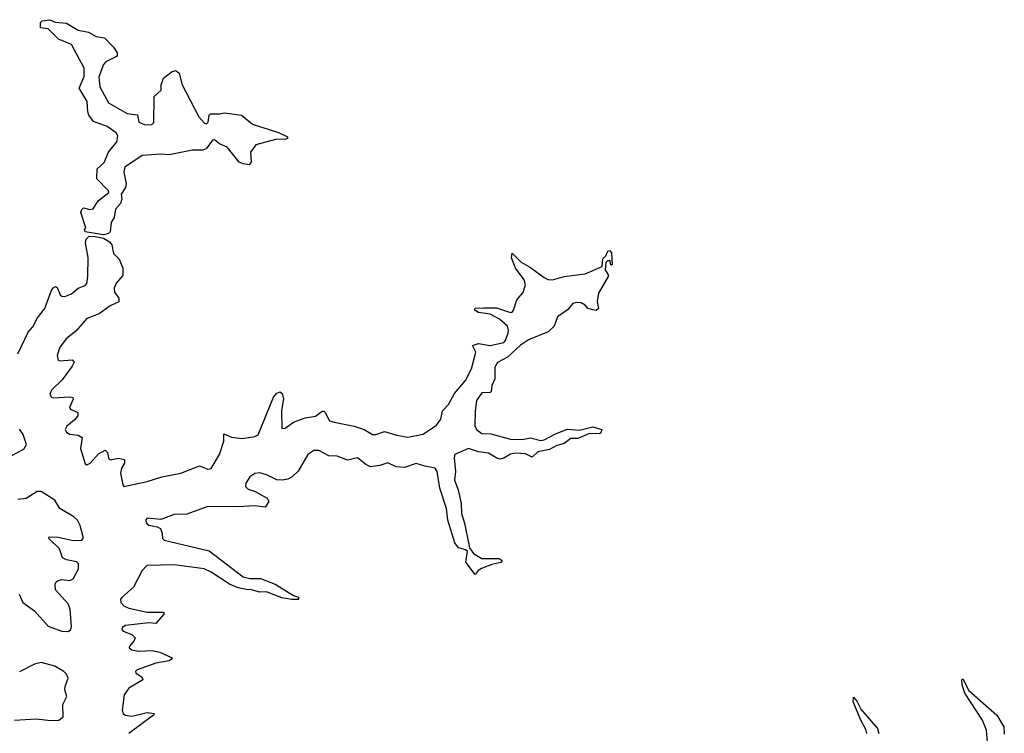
# Model space of a CAD drawing. Extents: x 2494118 to 2687960, y 757339 to 915227.
# Tile 212 of 256: x 2660336 to 2666192, y 812147 to 816392. Entities that reach past the tile are written whole.
import ezdxf

# ---------------------------------------------------------------- set-up
doc = ezdxf.new("R2010")
doc.units = 0

msp = doc.modelspace()

# ---------------------------------------------------------------- linework, layer by layer
at = {"layer": '0CON20XD'}
for points in [[(2660835, 815112.9), (2660725, 815130), (2660721.2, 815145), (2660730, 815155), (2660700.8, 815245), (2660705, 815262.5), (2660715, 815273.8), (2660753.4, 815263.4), (2660772.6, 815267.4), (2660802.2, 815315), (2660866.7, 815365), (2660863.8, 815375), (2660794.6, 815445), (2660796.2, 815505), (2660837.8, 815542.2), (2660864.8, 815605.2), (2660914.5, 815665), (2660920.5, 815700.5), (2660909.3, 815719.3), (2660856.6, 815756.6), (2660775, 815786.9), (2660748.5, 815825), (2660741.2, 815845), (2660738.6, 815905), (2660690, 815985), (2660719.2, 816055), (2660720, 816105), (2660644, 816244), (2660567, 816277), (2660505, 816337.5), (2660460, 816345), (2660460, 816375), (2660470, 816385), (2660515, 816392.5), (2660547, 816377), (2660615, 816371.4), (2660685, 816329.2), (2660745, 816318.6), (2660791.7, 816291.7), (2660840, 816285), (2660895, 816228.8), (2660916, 816195), (2660916.2, 816175), (2660848, 816142), (2660834.1, 816125.9), (2660807.6, 816052.4), (2660813.1, 815993.1), (2660865, 815898), (2660975, 815834.2), (2661037, 815827), (2661045, 815782.5), (2661085, 815767.5), (2661121.7, 815768.3), (2661135, 815780), (2661136.7, 815935), (2661177, 815973), (2661177.5, 816005), (2661192.5, 816045), (2661242.5, 816085), (2661265, 816090), (2661283.8, 816075), (2661302, 816005), (2661402.5, 815815), (2661435, 815777.5), (2661446.4, 815773.6), (2661457.7, 815782.3), (2661463.3, 815825), (2661471.7, 815831.7), (2661525, 815832), (2661555, 815839.2), (2661655, 815824), (2661720.7, 815770.7), (2661875, 815722), (2661930, 815695), (2661930, 815685), (2661915, 815680), (2661865, 815681.2), (2661741.2, 815648.8), (2661708.8, 815605), (2661713.3, 815545), (2661700.7, 815529.3), (2661665, 815534), (2661642.5, 815545), (2661570, 815635), (2661525, 815653.3), (2661495, 815677.5), (2661482.5, 815675), (2661446.2, 815625), (2661425, 815616.9), (2661365, 815617.1), (2661225, 815588.5), (2661175, 815592), (2661065, 815584.5), (2660962.5, 815515), (2660956.4, 815485), (2660969.1, 815415), (2660965, 815393.3), (2660940.5, 815355), (2660943.6, 815325), (2660935, 815298.1), (2660905.4, 815265), (2660898.2, 815215), (2660880.4, 815185), (2660875, 815130), (2660865, 815121.2), (2660835, 815112.9)], [(2660325, 814404), (2660386.6, 814533.4), (2660415, 814565.6), (2660442, 814618.1), (2660485.8, 814675), (2660522.9, 814777), (2660535, 814797.1), (2660550, 814805), (2660558.3, 814798.3), (2660576.4, 814755), (2660587, 814746.9), (2660605, 814746.2), (2660645, 814761.2), (2660684.8, 814795.2), (2660725, 814811.5), (2660735, 814823.1), (2660741.2, 814865), (2660743.2, 814976.8), (2660728.6, 815065), (2660732.3, 815087.6), (2660747.1, 815102.9), (2660775, 815104.2), (2660835, 815091.8), (2660870.7, 815070.7), (2660883.5, 815053.5), (2660895, 815001.4), (2660927, 814966.9), (2660949.3, 814915), (2660948.8, 814871.2), (2660909.3, 814825), (2660898.2, 814795), (2660901.1, 814771), (2660925.4, 814735), (2660925.3, 814714.7), (2660875, 814689.5), (2660808, 814642), (2660735, 814614.7), (2660670.3, 814539.7), (2660615, 814496.1), (2660575, 814444.4), (2660558.5, 814395), (2660565, 814367.5), (2660575, 814362.9), (2660648, 814368), (2660659.4, 814355), (2660648.9, 814331.1), (2660589.6, 814250.4), (2660525, 814187.5), (2660515.7, 814165), (2660525, 814146), (2660535, 814143.5), (2660635, 814149.4), (2660653.3, 814145), (2660654.2, 814135), (2660632.5, 814085), (2660638.8, 814075), (2660681.4, 814055), (2660682.2, 814035), (2660660.6, 814009.4), (2660616.9, 813975), (2660606.7, 813955), (2660615, 813939.4), (2660635, 813926.2), (2660685, 813920.8), (2660707, 813906.9), (2660697.8, 813842.2), (2660725, 813750), (2660735, 813744.6), (2660755, 813753.8), (2660805, 813809.1), (2660845, 813831.4), (2660857.9, 813817.9), (2660863.8, 813783.8), (2660873.6, 813773.6), (2660923.1, 813783.1), (2660958.8, 813775), (2660959.4, 813755), (2660942.7, 813725), (2660935.4, 813695), (2660949.2, 813625), (2660955.8, 813615.8), (2661095, 813645.3), (2661182.6, 813672.6), (2661295, 813694.3), (2661405, 813738.8), (2661455, 813718.7), (2661475, 813723.2), (2661523.8, 813805), (2661551.2, 813885), (2661550.6, 813929.4), (2661595, 813907.8), (2661658.9, 813901.1), (2661735, 813913.4), (2661755, 813922.7), (2661845, 814145.8), (2661865, 814170), (2661885, 814177.5), (2661897.7, 814167.7), (2661906.1, 814136.1), (2661893, 814067), (2661895, 813960), (2661915, 813962.3), (2661965, 813998.8), (2662035, 814023.3), (2662095, 814033.4), (2662135, 814064.2), (2662145, 814064), (2662154, 814055), (2662178.8, 814005), (2662215.6, 813995.6), (2662325, 813974.8), (2662385, 813953.6), (2662435, 813925.2), (2662455, 813924.8), (2662505, 813943.4), (2662580.1, 813920.1), (2662645, 813907.9), (2662735, 813927.5), (2662815, 813981.1), (2662841.3, 814015), (2662850.4, 814065), (2662887, 814103), (2662921.7, 814168.3), (2662986.8, 814245), (2663023, 814315), (2663049.6, 814415), (2663028.8, 814455), (2663065, 814466.6), (2663135.3, 814454.7), (2663215, 814472.9), (2663225.3, 814484.7), (2663240.9, 814529.2), (2663244.1, 814545), (2663238.2, 814568.3), (2663190.1, 814610.1), (2663135, 814640), (2663065, 814651.1), (2663049.4, 814659.4), (2663042, 814665), (2663045, 814676.2), (2663095, 814678.6), (2663172.7, 814677.3), (2663255, 814651.2), (2663265, 814653.3), (2663273.3, 814665), (2663292.5, 814725), (2663329.7, 814770.3), (2663344.2, 814815), (2663335.8, 814845), (2663284.2, 814915), (2663261.2, 814975), (2663265, 815002.5), (2663318.9, 814948.9), (2663375, 814917.8), (2663455, 814858.6), (2663477.6, 814847.6), (2663505, 814844.3), (2663575, 814864.4), (2663699.7, 814880.3), (2663800, 814925), (2663805, 814970), (2663822.5, 814987.5), (2663833.8, 815015), (2663845, 815020), (2663856.7, 815005), (2663860, 814935), (2663851.7, 814931.7), (2663847.5, 814957.5), (2663833, 814957), (2663823, 814947), (2663817.5, 814905), (2663836.2, 814875), (2663836, 814865), (2663779.4, 814765), (2663770, 814715), (2663778.6, 814675), (2663765, 814663.1), (2663745, 814665.7), (2663715, 814673.8), (2663698.8, 814695), (2663675, 814707.1), (2663645, 814710.8), (2663625, 814703.8), (2663594.3, 814665.7), (2663534.4, 814625.6), (2663515, 814568.8), (2663479.4, 814535), (2663362, 814488), (2663315, 814456.2), (2663237.7, 814385), (2663177, 814353), (2663162.8, 814325), (2663162, 814255), (2663144.8, 814215.2), (2663140.2, 814179.8), (2663135, 814173.8), (2663085, 814172.4), (2663052.9, 814127.1), (2663044.7, 814064.7), (2663043, 813975), (2663055, 813952.1), (2663085, 813931.3), (2663138, 813928), (2663255, 813897.6), (2663325, 813895.7), (2663375, 813905.3), (2663435, 813888.1), (2663455, 813892.3), (2663522.3, 813927.6), (2663595, 813956.8), (2663665, 813950), (2663745, 813971.1), (2663797.5, 813955), (2663793.3, 813935), (2663785, 813928.8), (2663725, 813930.5), (2663655, 813900), (2663615, 813900.4), (2663575, 813870.3), (2663531.7, 813858.3), (2663488.1, 813835), (2663417.8, 813822.2), (2663385, 813790), (2663345, 813810), (2663285, 813814.2), (2663255, 813807.4), (2663215, 813783.3), (2663195, 813778.2), (2663174.1, 813784.1), (2663125, 813814.2), (2663065, 813821.2), (2663005, 813841.9), (2662925, 813805.5), (2662921.2, 813785), (2662927.5, 813705), (2662922.4, 813652.4), (2662944.8, 813595), (2662962.8, 813515), (2662963.8, 813453.8), (2662982.6, 813397.4), (2663011.1, 813251.1), (2663035.8, 813215.8), (2663085, 813187.1), (2663187.1, 813187.1), (2663205.8, 813175), (2663197.5, 813162.5), (2663145, 813151.5), (2663082.5, 813127.5), (2663062, 813115), (2663045, 813092.5), (2662990.5, 813165), (2662998.9, 813228.9), (2662988, 813238.1), (2662945, 813250.4), (2662925, 813280), (2662883.5, 813415), (2662874.4, 813485), (2662834.5, 813604.5), (2662819.1, 813705), (2662808.2, 813725), (2662745, 813735.8), (2662695, 813752.2), (2662625, 813728.1), (2662575, 813733.2), (2662525, 813755.6), (2662479.1, 813740.9), (2662422.9, 813732.9), (2662395, 813745.2), (2662345, 813785.6), (2662285, 813771), (2662225.1, 813795.1), (2662175, 813798.4), (2662115, 813828.5), (2662085, 813829), (2662050.3, 813805), (2661993.1, 813706.9), (2661956.3, 813673.7), (2661930.2, 813659.8), (2661897.1, 813652.9), (2661864.8, 813654.8), (2661804.5, 813685), (2661765, 813696.9), (2661735, 813692.1), (2661705, 813673.1), (2661681.2, 813635), (2661678.7, 813615), (2661695, 813600.3), (2661736.1, 813586.1), (2661808.6, 813545), (2661818, 813525), (2661796.8, 813493.2), (2661735, 813501.1), (2661635, 813493.5), (2661455, 813495.7), (2661330.1, 813449.9)], [(2660285, 813796.8), (2660361.7, 813838.3), (2660375.9, 813865), (2660357.7, 813925), (2660335, 813956.7)], [(2660334, 812974), (2660355.7, 812925), (2660424.2, 812875), (2660506, 812785), (2660587.5, 812755), (2660625, 812752), (2660638, 812762), (2660645, 812780), (2660637.5, 812885), (2660625, 812916.5), (2660550, 813000), (2660547.7, 813035), (2660552.8, 813047.2), (2660566, 813055), (2660585, 813061.2), (2660635, 813056.2), (2660655, 813065.5), (2660685.4, 813125), (2660686.5, 813155), (2660675, 813166.4), (2660615, 813178.2), (2660591.2, 813191.2), (2660573.5, 813245), (2660510, 813305), (2660512.5, 813315), (2660565.6, 813314.4), (2660655, 813293.2), (2660706.2, 813295), (2660714.2, 813305), (2660713.3, 813315), (2660695, 813383.3), (2660680, 813415), (2660658.6, 813435), (2660575.4, 813485.3), (2660545, 813533.3), (2660465, 813584.6), (2660440, 813585), (2660375, 813544.5), (2660325, 813537.5)], [(2661330.1, 813449.9), (2661255, 813448.1), (2661175, 813419.7), (2661095, 813426.4), (2661083.9, 813415), (2661091.8, 813395), (2661105, 813384.7), (2661154.7, 813374.7), (2661173.1, 813365), (2661184.4, 813335.6), (2661185.8, 813305), (2661195.8, 813295), (2661462.6, 813232.6), (2661665, 813076.8), (2661705, 813068.3), (2661768, 813068), (2661855.8, 813035), (2661965, 812966.7), (2661995, 812957.5), (2661995, 812942.5), (2661955, 812942), (2661895, 812953.6), (2661805, 812987.9), (2661765, 812987.2), (2661715, 813000.5), (2661685, 813001.7), (2661635, 813011.9), (2661585, 813034.7), (2661475, 813105.8), (2661434, 813125), (2661255, 813149.6), (2661093.1, 813145), (2661065.4, 813115), (2661012.8, 813017.2), (2660943.5, 812955), (2660936.8, 812945), (2660938.2, 812925), (2660955, 812904.7), (2660985, 812891.6), (2661095, 812866.6), (2661187.1, 812867.1), (2661193.3, 812865), (2661193.1, 812855), (2661145, 812799.2), (2661104.5, 812804.5), (2660965, 812787.6), (2660945, 812776.4), (2660943.2, 812765), (2660951.1, 812755), (2661004.1, 812734.1), (2661022.2, 812715), (2661015.6, 812695), (2660990, 812665), (2660987.5, 812655), (2661002.6, 812642.6), (2661045.2, 812634.8), (2661125, 812640), (2661168.9, 812628.9), (2661242.9, 812595), (2661238.1, 812585), (2661225, 812578.9), (2661145, 812563.5), (2661034, 812525), (2661026, 812515), (2661027.5, 812505), (2661062.7, 812482.7), (2661068.9, 812465), (2660985, 812414.6), (2660957.5, 812375), (2660946.6, 812285), (2660952, 812265), (2660964.4, 812255), (2661005, 812249.2), (2661095, 812270.4), (2661136.2, 812265), (2661132, 812255), (2660986.4, 812145)], [(2660305, 812224.4), (2660435, 812233.9), (2660522.2, 812222.2), (2660570, 812225), (2660594, 812245), (2660592.2, 812317.8), (2660617.5, 812365), (2660605.6, 812405.6), (2660606.9, 812425), (2660625.5, 812474.5), (2660615, 812499.2), (2660599.2, 812515), (2660545, 812545.4), (2660465, 812568.8), (2660425, 812558.8), (2660335, 812511.9)], [(2666091.2, 812095), (2666085.9, 812165.9), (2666061.4, 812225), (2665957.5, 812385), (2665940.8, 812435), (2665940, 812465), (2665945, 812470), (2665981.5, 812401.5), (2666148, 812255), (2666188.6, 812185), (2666192, 812142)], [(2665374.2, 812145), (2665368.8, 812168.8), (2665337.9, 812225), (2665293.6, 812335), (2665295, 812362.5), (2665315, 812338.8), (2665339.7, 812289.7), (2665437.9, 812175), (2665445.3, 812145)]]:
    msp.add_lwpolyline(points, dxfattribs=at)

doc.saveas('drawing.dxf')
